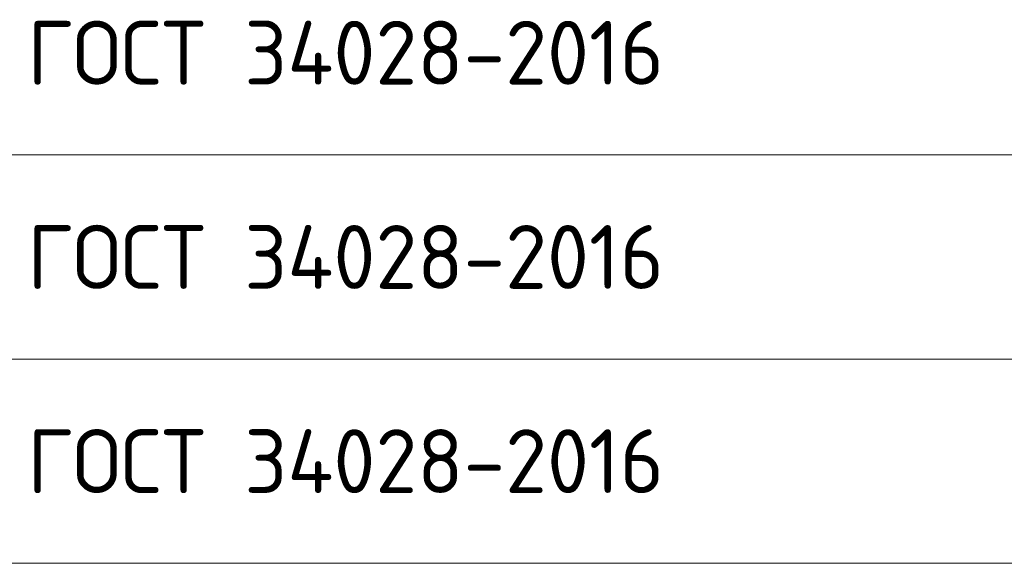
# Model space of a CAD drawing. Header units: metres. Extents: x -38 to 97, y -15 to 21.
# Tile 195 of 233: x 70.32 to 74.18, y 10.07 to 12.2. Entities that reach past the tile are written whole.
import ezdxf

# ---------------------------------------------------------------- set-up
doc = ezdxf.new("R2010")
doc.units = ezdxf.units.M
doc.styles.add('ISOCPEUR', font='txt')

msp = doc.modelspace()

# ---------------------------------------------------------------- linework, layer by layer
at = {"color": 7, "linetype": 'Continuous', "lineweight": 13, "transparency": 33554687}
for p, q in [((86.4198, 11.6717), (67.9198, 11.6717)), ((86.4198, 10.8717), (67.9198, 10.8717)), ((86.4198, 10.0717), (67.9198, 10.0717))]:
    msp.add_line(p, q, dxfattribs=at)

# ---------------------------------------------------------------- texts
at = {"color": 7, "linetype": 'Continuous', "lineweight": 35, "transparency": 33554687, "char_height": 0.25, "width": 2.743715, "attachment_point": 7, "style": 'ISOCPEUR'}
for insert in [(70.3506, 11.9467), (70.3506, 11.1467), (70.3506, 10.3467)]:
    msp.add_mtext('\\W0.96;ГОСТ 34028-2016', dxfattribs=dict(at, insert=insert))

doc.saveas('drawing.dxf')
